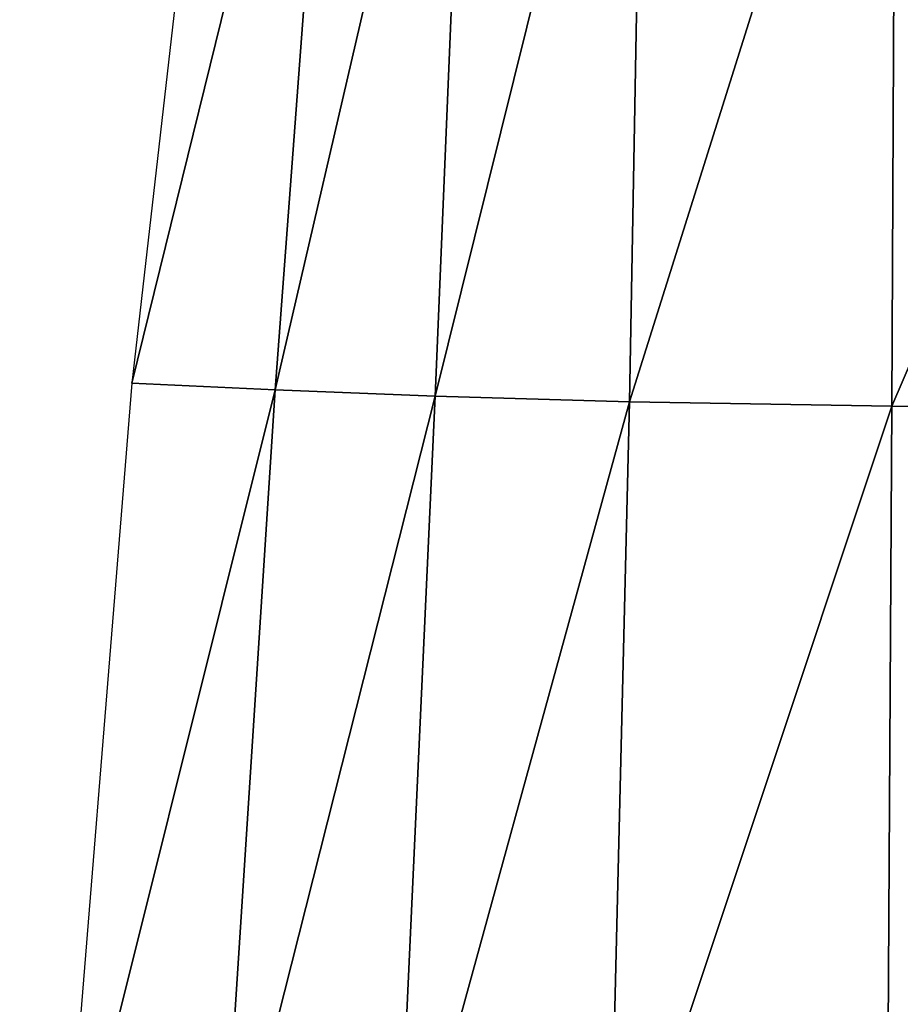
# Model space of a CAD drawing. Header units: inches. Extents: x -10.9 to 10.9, y -29.4 to 29.4.
# Tile 26 of 45: x -10.1 to -9, y 24.2 to 25.4. Entities that reach past the tile are written whole.
import ezdxf

# ---------------------------------------------------------------- set-up
doc = ezdxf.new("R2010")
doc.units = ezdxf.units.IN
doc.header["$MEASUREMENT"] = 0
doc.layers.get('0').update_dxf_attribs({"true_color": 0x5890e1})

# ---------------------------------------------------------------- blocks, each defined once
blk = doc.blocks.new('Box003')
at = {"color": 0}
mesh = blk.add_polyface(dxfattribs=at)
corners = [(-12.9989, -1.4036, 1.2462), (-12.6501, -1.407, 1.4053), (-12.6437, -0.3373, 1.5365), (-12.9732, -0.3321, 1.3658), (-13.2662, -1.3987, 0.9775), (-13.2167, -0.3248, 1.0904), (-12.9539, 0.7348, 1.4959), (-13.1726, 0.7396, 1.2059), (-12.6389, 0.7313, 1.7029), (-12.6322, 1.6647, 1.8366), (-12.9271, 1.6616, 1.5956), (-13.1159, 1.6578, 1.3004), (-11.1372, -0.339, 1.4679), (-11.661, -0.339, 1.5251), (-11.661, -1.4082, 1.3529), (-11.1372, 0.7302, 1.7492), (-11.661, 0.7302, 1.7852), (-11.1372, 1.6657, 2.0172), (-11.661, 1.6657, 2.0265), (-12.1847, -1.4082, 1.4161), (-12.1847, -0.339, 1.5688), (-12.1847, 0.7302, 1.7846), (-12.1847, 1.6657, 1.9733), (-13.338, 0.7449, 0.8754), (-13.2452, 1.6547, 1.0012), (-13.4766, 0.7504, 0.5246), (-13.3447, 1.6519, 0.7), (-13.5974, -0.3086, 0.363), (-13.4177, -0.3169, 0.7444), (-13.4871, -1.3934, 0.6381), (-13.685, -1.3879, 0.2634), (-13.7382, -2.4723, 0.1986)]
mesh.append_faces([[corners[k] for k in face] for face in [(0, 1, 2), (2, 3, 0), (4, 0, 3), (3, 5, 4), (6, 7, 5), (5, 3, 6), (8, 6, 3), (3, 2, 8), (6, 8, 9), (9, 10, 6), (7, 6, 10), (10, 11, 7), (12, 13, 14), (15, 16, 13), (17, 18, 16), (19, 14, 13), (13, 20, 19), (1, 19, 20), (20, 2, 1), (21, 8, 2), (2, 20, 21), (16, 21, 20), (20, 13, 16), (21, 16, 18), (18, 22, 21), (8, 21, 22), (23, 7, 11), (11, 24, 23), (25, 23, 24), (24, 26, 25), (23, 25, 27), (27, 28, 23), (7, 23, 28), (28, 5, 7), (29, 4, 5), (5, 28, 29), (30, 29, 28), (28, 27, 30), (29, 30, 31)]], dxfattribs={"vtx2": -1, "color": 0})

msp = doc.modelspace()

# ---------------------------------------------------------------- block references
at = {"color": 153, "true_color": 0x5890e1}
msp.add_blockref('Box003', (3.6167, 25.2503, 0.5837), dxfattribs=at)

doc.saveas('drawing.dxf')
